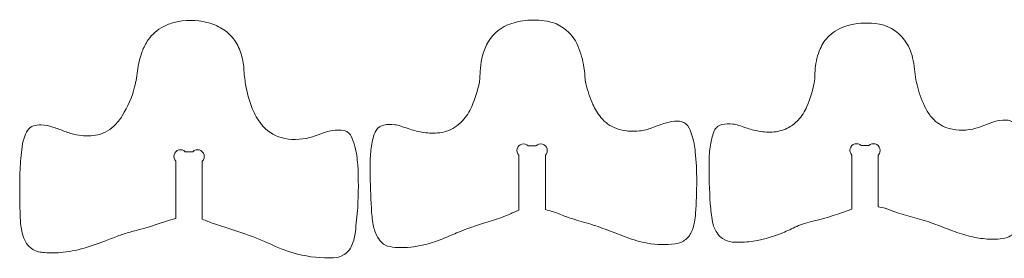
# Model space of a CAD drawing. Header units: centimetres. Extents: x -10 to 15.9, y -10.7 to 11.5.
# Tile 24 of 47: x -0.3 to 4, y 2 to 3. Entities that reach past the tile are written whole.
import ezdxf

# ---------------------------------------------------------------- set-up
doc = ezdxf.new("R2010")
doc.units = ezdxf.units.CM
doc.header["$MEASUREMENT"] = 0
doc.layers.add('Layer 1', color=7, linetype='Continuous')

msp = doc.modelspace()

# ---------------------------------------------------------------- linework, layer by layer
at = {"layer": 'Layer 1', "color": 18, "lineweight": 9}
for points, knots in [([(0.39944, 2.15684), (0.39944, 2.15684), (0.39944, 2.40714), (0.39944, 2.40714), (0.39944, 2.40714), (0.39213, 2.41445), (0.38927, 2.42511), (0.39195, 2.43511), (0.39195, 2.43511), (0.39462, 2.4451), (0.40243, 2.45291), (0.41242, 2.45558), (0.41242, 2.45558), (0.42242, 2.45826), (0.43308, 2.45541), (0.4404, 2.44809), (0.4404, 2.44809), (0.4404, 2.44809), (0.47432, 2.44809), (0.47432, 2.44809), (0.47432, 2.44809), (0.48164, 2.45541), (0.4923, 2.45826), (0.50229, 2.45558), (0.50229, 2.45558), (0.51229, 2.45291), (0.52009, 2.4451), (0.52277, 2.43511), (0.52277, 2.43511), (0.52545, 2.42511), (0.52259, 2.41445), (0.51528, 2.40714), (0.51528, 2.40714), (0.51528, 2.40714), (0.51527, 2.15345), (0.51527, 2.15345), (0.51527, 2.15345), (0.53119, 2.14621), (0.54748, 2.13982), (0.56407, 2.13431), (0.56407, 2.13431), (0.61142, 2.11858), (0.65877, 2.10284), (0.70612, 2.0871), (0.70612, 2.0871), (0.74428, 2.07441), (0.78162, 2.05934), (0.8179, 2.04198), (0.8179, 2.04198), (0.85424, 2.02459), (0.8922, 2.01083), (0.93123, 2.00088), (0.93123, 2.00088), (0.98271, 1.98776), (1.03579, 1.98211), (1.08888, 1.98411), (1.08888, 1.98411), (1.10299, 1.98464), (1.11679, 1.98843), (1.12919, 1.9952), (1.12919, 1.9952), (1.14711, 2.00497), (1.1612, 2.0205), (1.16918, 2.03929), (1.16918, 2.03929), (1.17716, 2.05808), (1.18218, 2.07798), (1.18406, 2.0983), (1.18406, 2.0983), (1.18569, 2.11584), (1.18748, 2.13337), (1.18945, 2.15087), (1.18945, 2.15087), (1.19141, 2.16838), (1.19295, 2.18594), (1.19406, 2.20352), (1.19406, 2.20352), (1.19801, 2.26614), (1.19806, 2.32893), (1.19423, 2.39155), (1.19423, 2.39155), (1.19261, 2.41812), (1.18854, 2.44448), (1.18207, 2.4703), (1.18207, 2.4703), (1.17807, 2.4863), (1.17233, 2.5018), (1.16497, 2.51655), (1.16497, 2.51655), (1.1615, 2.52349), (1.15644, 2.52951), (1.1502, 2.53412), (1.1502, 2.53412), (1.14571, 2.53743), (1.14051, 2.53965), (1.13502, 2.54061), (1.13502, 2.54061), (1.11747, 2.54365), (1.09953, 2.54352), (1.08203, 2.54021), (1.08203, 2.54021), (1.06525, 2.53703), (1.0488, 2.53236), (1.03286, 2.52624), (1.03286, 2.52624), (1.01694, 2.52013), (1.00074, 2.51478), (0.98432, 2.5102), (0.98432, 2.5102), (0.94389, 2.49894), (0.90115, 2.49878), (0.86064, 2.50973), (0.86064, 2.50973), (0.82626, 2.51903), (0.79579, 2.53917), (0.77376, 2.56714), (0.77376, 2.56714), (0.75691, 2.58853), (0.74326, 2.61225), (0.73324, 2.63756), (0.73324, 2.63756), (0.7199, 2.6712), (0.71027, 2.70619), (0.7045, 2.74192), (0.7045, 2.74192), (0.7008, 2.76484), (0.6982, 2.78793), (0.69671, 2.8111), (0.69671, 2.8111), (0.69521, 2.83435), (0.69083, 2.85731), (0.68367, 2.87948), (0.68367, 2.87948), (0.67637, 2.90206), (0.66528, 2.92323), (0.65086, 2.94207), (0.65086, 2.94207), (0.6376, 2.9594), (0.62123, 2.9741), (0.60259, 2.98544), (0.60259, 2.98544), (0.58177, 2.9981), (0.55917, 3.00753), (0.53553, 3.01342), (0.53553, 3.01342), (0.48852, 3.02512), (0.43937, 3.0249), (0.39247, 3.01276), (0.39247, 3.01276), (0.37594, 3.00849), (0.35995, 3.00236), (0.34479, 2.9945), (0.34479, 2.9945), (0.31844, 2.98083), (0.29579, 2.96102), (0.27874, 2.93672), (0.27874, 2.93672), (0.26767, 2.92094), (0.25873, 2.90377), (0.25216, 2.88565), (0.25216, 2.88565), (0.24354, 2.86186), (0.23733, 2.83726), (0.23362, 2.81223), (0.23362, 2.81223), (0.23151, 2.79801), (0.22938, 2.78379), (0.22724, 2.76957), (0.22724, 2.76957), (0.22529, 2.75666), (0.2227, 2.74385), (0.21948, 2.73119), (0.21948, 2.73119), (0.2082, 2.68677), (0.19007, 2.64436), (0.16576, 2.60551), (0.16576, 2.60551), (0.15522, 2.58866), (0.14267, 2.57315), (0.12838, 2.55933), (0.12838, 2.55933), (0.10645, 2.53812), (0.07842, 2.52431), (0.04824, 2.51984), (0.04824, 2.51984), (0.02091, 2.51579), (-0.00691, 2.5164), (-0.03404, 2.52163), (-0.03404, 2.52163), (-0.0519, 2.52508), (-0.06938, 2.53026), (-0.08622, 2.53712), (-0.08622, 2.53712), (-0.10304, 2.54396), (-0.12013, 2.5501), (-0.13745, 2.55553), (-0.13745, 2.55553), (-0.15425, 2.56079), (-0.17161, 2.56404), (-0.18917, 2.56521), (-0.18917, 2.56521), (-0.20012, 2.56593), (-0.21111, 2.56454), (-0.22153, 2.56111), (-0.22153, 2.56111), (-0.23242, 2.55752), (-0.24175, 2.55032), (-0.24797, 2.54069), (-0.24797, 2.54069), (-0.25458, 2.53046), (-0.2597, 2.51934), (-0.26319, 2.50767), (-0.26319, 2.50767), (-0.2682, 2.4909), (-0.27177, 2.47375), (-0.27386, 2.45638), (-0.27386, 2.45638), (-0.27785, 2.42325), (-0.28036, 2.38997), (-0.28138, 2.35662), (-0.28138, 2.35662), (-0.28223, 2.32905), (-0.28256, 2.30146), (-0.28237, 2.27387), (-0.28237, 2.27387), (-0.28211, 2.23519), (-0.28133, 2.19651), (-0.28004, 2.15784), (-0.28004, 2.15784), (-0.27931, 2.13591), (-0.27658, 2.11409), (-0.27189, 2.09265), (-0.27189, 2.09265), (-0.26901, 2.07946), (-0.26418, 2.06679), (-0.25755, 2.05503), (-0.25755, 2.05503), (-0.25121, 2.04376), (-0.24265, 2.0339), (-0.23238, 2.02603), (-0.23238, 2.02603), (-0.22273, 2.01864), (-0.2116, 2.01342), (-0.19975, 2.01073), (-0.19975, 2.01073), (-0.19143, 2.00885), (-0.18299, 2.00759), (-0.17449, 2.00697), (-0.17449, 2.00697), (-0.15177, 2.0053), (-0.12896, 2.00538), (-0.10625, 2.0072), (-0.10625, 2.0072), (-0.07062, 2.01005), (-0.03538, 2.01657), (-0.00109, 2.02665), (-0.00109, 2.02665), (0.034, 2.03696), (0.06858, 2.04893), (0.10253, 2.06251), (0.10253, 2.06251), (0.12098, 2.06989), (0.13953, 2.07702), (0.15818, 2.08391), (0.15818, 2.08391), (0.16533, 2.08655), (0.17258, 2.08894), (0.1799, 2.09107), (0.1799, 2.09107), (0.19799, 2.09634), (0.21617, 2.10132), (0.23442, 2.10601), (0.23442, 2.10601), (0.26833, 2.11472), (0.30184, 2.12492), (0.33484, 2.1366), (0.33484, 2.1366), (0.34171, 2.13903), (0.34862, 2.14133), (0.35557, 2.14351), (0.35557, 2.14351), (0.37015, 2.14808), (0.38478, 2.15253), (0.39944, 2.15684)], [0, 0, 0, 0, 0.0138889, 0.0138889, 0.0138889, 0.0138889, 0.0277778, 0.0277778, 0.0277778, 0.0277778, 0.0416667, 0.0416667, 0.0416667, 0.0416667, 0.0555556, 0.0555556, 0.0555556, 0.0555556, 0.0694444, 0.0694444, 0.0694444, 0.0694444, 0.0833333, 0.0833333, 0.0833333, 0.0833333, 0.0972222, 0.0972222, 0.0972222, 0.0972222, 0.1111111, 0.1111111, 0.1111111, 0.1111111, 0.125, 0.125, 0.125, 0.125, 0.1388889, 0.1388889, 0.1388889, 0.1388889, 0.1527778, 0.1527778, 0.1527778, 0.1527778, 0.1666667, 0.1666667, 0.1666667, 0.1666667, 0.1805556, 0.1805556, 0.1805556, 0.1805556, 0.1944444, 0.1944444, 0.1944444, 0.1944444, 0.2083333, 0.2083333, 0.2083333, 0.2083333, 0.2222222, 0.2222222, 0.2222222, 0.2222222, 0.2361111, 0.2361111, 0.2361111, 0.2361111, 0.25, 0.25, 0.25, 0.25, 0.2638889, 0.2638889, 0.2638889, 0.2638889, 0.2777778, 0.2777778, 0.2777778, 0.2777778, 0.2916667, 0.2916667, 0.2916667, 0.2916667, 0.3055556, 0.3055556, 0.3055556, 0.3055556, 0.3194444, 0.3194444, 0.3194444, 0.3194444, 0.3333333, 0.3333333, 0.3333333, 0.3333333, 0.3472222, 0.3472222, 0.3472222, 0.3472222, 0.3611111, 0.3611111, 0.3611111, 0.3611111, 0.375, 0.375, 0.375, 0.375, 0.3888889, 0.3888889, 0.3888889, 0.3888889, 0.4027778, 0.4027778, 0.4027778, 0.4027778, 0.4166667, 0.4166667, 0.4166667, 0.4166667, 0.4305556, 0.4305556, 0.4305556, 0.4305556, 0.4444444, 0.4444444, 0.4444444, 0.4444444, 0.4583333, 0.4583333, 0.4583333, 0.4583333, 0.4722222, 0.4722222, 0.4722222, 0.4722222, 0.4861111, 0.4861111, 0.4861111, 0.4861111, 0.5, 0.5, 0.5, 0.5, 0.5138889, 0.5138889, 0.5138889, 0.5138889, 0.5277778, 0.5277778, 0.5277778, 0.5277778, 0.5416667, 0.5416667, 0.5416667, 0.5416667, 0.5555556, 0.5555556, 0.5555556, 0.5555556, 0.5694444, 0.5694444, 0.5694444, 0.5694444, 0.5833333, 0.5833333, 0.5833333, 0.5833333, 0.5972222, 0.5972222, 0.5972222, 0.5972222, 0.6111111, 0.6111111, 0.6111111, 0.6111111, 0.625, 0.625, 0.625, 0.625, 0.6388889, 0.6388889, 0.6388889, 0.6388889, 0.6527778, 0.6527778, 0.6527778, 0.6527778, 0.6666667, 0.6666667, 0.6666667, 0.6666667, 0.6805556, 0.6805556, 0.6805556, 0.6805556, 0.6944444, 0.6944444, 0.6944444, 0.6944444, 0.7083333, 0.7083333, 0.7083333, 0.7083333, 0.7222222, 0.7222222, 0.7222222, 0.7222222, 0.7361111, 0.7361111, 0.7361111, 0.7361111, 0.75, 0.75, 0.75, 0.75, 0.7638889, 0.7638889, 0.7638889, 0.7638889, 0.7777778, 0.7777778, 0.7777778, 0.7777778, 0.7916667, 0.7916667, 0.7916667, 0.7916667, 0.8055556, 0.8055556, 0.8055556, 0.8055556, 0.8194444, 0.8194444, 0.8194444, 0.8194444, 0.8333333, 0.8333333, 0.8333333, 0.8333333, 0.8472222, 0.8472222, 0.8472222, 0.8472222, 0.8611111, 0.8611111, 0.8611111, 0.8611111, 0.875, 0.875, 0.875, 0.875, 0.8888889, 0.8888889, 0.8888889, 0.8888889, 0.9027778, 0.9027778, 0.9027778, 0.9027778, 0.9166667, 0.9166667, 0.9166667, 0.9166667, 0.9305556, 0.9305556, 0.9305556, 0.9305556, 0.9444444, 0.9444444, 0.9444444, 0.9444444, 0.9583333, 0.9583333, 0.9583333, 0.9583333, 0.9722222, 0.9722222, 0.9722222, 0.9722222, 1, 1, 1, 1]), ([(1.89818, 2.1928), (1.89818, 2.1928), (1.89815, 2.43251), (1.89815, 2.43251), (1.89815, 2.43251), (1.89083, 2.43983), (1.88797, 2.45049), (1.89065, 2.46049), (1.89065, 2.46049), (1.89333, 2.47048), (1.90113, 2.47829), (1.91113, 2.48097), (1.91113, 2.48097), (1.92112, 2.48364), (1.93178, 2.48079), (1.9391, 2.47347), (1.9391, 2.47347), (1.9391, 2.47347), (1.97302, 2.47347), (1.97302, 2.47347), (1.97302, 2.47347), (1.98034, 2.48079), (1.991, 2.48364), (2.00099, 2.48097), (2.00099, 2.48097), (2.01099, 2.47829), (2.01879, 2.47048), (2.02147, 2.46049), (2.02147, 2.46049), (2.02415, 2.45049), (2.02129, 2.43983), (2.01397, 2.43252), (2.01397, 2.43252), (2.01397, 2.43252), (2.01397, 2.19536), (2.01397, 2.19536), (2.01397, 2.19536), (2.02504, 2.19255), (2.03608, 2.18962), (2.0471, 2.18658), (2.0471, 2.18658), (2.04924, 2.18599), (2.05135, 2.18529), (2.05341, 2.18448), (2.05341, 2.18448), (2.06249, 2.18091), (2.07153, 2.17724), (2.08053, 2.17348), (2.08053, 2.17348), (2.08954, 2.16971), (2.09866, 2.16626), (2.1079, 2.16312), (2.1079, 2.16312), (2.13569, 2.15369), (2.16372, 2.145), (2.19197, 2.13707), (2.19197, 2.13707), (2.22023, 2.12914), (2.24809, 2.11985), (2.27546, 2.10923), (2.27546, 2.10923), (2.30612, 2.09733), (2.33686, 2.0856), (2.36766, 2.07405), (2.36766, 2.07405), (2.39772, 2.06277), (2.42872, 2.05418), (2.46031, 2.04839), (2.46031, 2.04839), (2.50007, 2.04109), (2.54072, 2.04006), (2.5808, 2.04533), (2.5808, 2.04533), (2.59367, 2.04702), (2.60609, 2.05119), (2.61737, 2.05761), (2.61737, 2.05761), (2.63148, 2.06565), (2.6428, 2.07779), (2.64981, 2.09244), (2.64981, 2.09244), (2.65707, 2.10762), (2.66227, 2.12369), (2.66528, 2.14025), (2.66528, 2.14025), (2.66759, 2.15297), (2.66922, 2.16581), (2.67014, 2.17871), (2.67014, 2.17871), (2.67356, 2.22621), (2.67528, 2.27381), (2.67532, 2.32143), (2.67532, 2.32143), (2.67535, 2.36354), (2.67327, 2.40563), (2.6691, 2.44754), (2.6691, 2.44754), (2.66678, 2.47078), (2.66237, 2.49377), (2.65591, 2.51621), (2.65591, 2.51621), (2.65246, 2.5282), (2.648, 2.53987), (2.64259, 2.55111), (2.64259, 2.55111), (2.63575, 2.56532), (2.62291, 2.57571), (2.60758, 2.57944), (2.60758, 2.57944), (2.5982, 2.58172), (2.58849, 2.58235), (2.57889, 2.58131), (2.57889, 2.58131), (2.56274, 2.57955), (2.54681, 2.57615), (2.53135, 2.57115), (2.53135, 2.57115), (2.51381, 2.56549), (2.49647, 2.55921), (2.47937, 2.55234), (2.47937, 2.55234), (2.46219, 2.54544), (2.44418, 2.54084), (2.4258, 2.53868), (2.4258, 2.53868), (2.39179, 2.53468), (2.35731, 2.53846), (2.32499, 2.54973), (2.32499, 2.54973), (2.29828, 2.55904), (2.27469, 2.57561), (2.25687, 2.59757), (2.25687, 2.59757), (2.24283, 2.61488), (2.23114, 2.63398), (2.22211, 2.65435), (2.22211, 2.65435), (2.20907, 2.68379), (2.19874, 2.71436), (2.19125, 2.74567), (2.19125, 2.74567), (2.18896, 2.75527), (2.18751, 2.76506), (2.18693, 2.77492), (2.18693, 2.77492), (2.18586, 2.79321), (2.18373, 2.81142), (2.18057, 2.82947), (2.18057, 2.82947), (2.175, 2.86124), (2.16505, 2.89208), (2.15098, 2.92111), (2.15098, 2.92111), (2.13641, 2.9512), (2.11364, 2.97655), (2.08527, 2.99425), (2.08527, 2.99425), (2.06576, 3.00643), (2.04407, 3.01469), (2.0214, 3.01857), (2.0214, 3.01857), (1.98979, 3.02398), (1.9576, 3.02499), (1.92572, 3.02157), (1.92572, 3.02157), (1.8994, 3.01875), (1.87364, 3.01213), (1.84923, 3.00192), (1.84923, 3.00192), (1.80924, 2.98519), (1.77664, 2.95463), (1.75738, 2.91581), (1.75738, 2.91581), (1.74786, 2.89663), (1.74086, 2.8763), (1.73657, 2.85532), (1.73657, 2.85532), (1.73271, 2.83645), (1.73022, 2.81733), (1.72911, 2.7981), (1.72911, 2.7981), (1.72868, 2.79044), (1.72837, 2.78278), (1.7282, 2.77512), (1.7282, 2.77512), (1.72803, 2.76744), (1.7272, 2.75978), (1.72572, 2.75225), (1.72572, 2.75225), (1.71853, 2.7155), (1.70734, 2.67964), (1.69236, 2.64532), (1.69236, 2.64532), (1.68242, 2.62253), (1.66876, 2.60155), (1.65196, 2.58323), (1.65196, 2.58323), (1.64211, 2.57249), (1.6309, 2.56307), (1.61861, 2.55523), (1.61861, 2.55523), (1.59586, 2.54071), (1.56988, 2.53201), (1.54298, 2.52991), (1.54298, 2.52991), (1.52005, 2.52812), (1.49699, 2.52932), (1.47437, 2.53347), (1.47437, 2.53347), (1.45401, 2.53721), (1.43395, 2.54242), (1.41434, 2.54906), (1.41434, 2.54906), (1.40365, 2.55269), (1.39296, 2.55634), (1.38228, 2.56003), (1.38228, 2.56003), (1.37365, 2.563), (1.36474, 2.56508), (1.35568, 2.56623), (1.35568, 2.56623), (1.34001, 2.5682), (1.32412, 2.56764), (1.30863, 2.56456), (1.30863, 2.56456), (1.29452, 2.56175), (1.28225, 2.55312), (1.27486, 2.54077), (1.27486, 2.54077), (1.26862, 2.53035), (1.26402, 2.51903), (1.26122, 2.50721), (1.26122, 2.50721), (1.25583, 2.48443), (1.25225, 2.46128), (1.25052, 2.43794), (1.25052, 2.43794), (1.24865, 2.41277), (1.24789, 2.38753), (1.24825, 2.36229), (1.24825, 2.36229), (1.249, 2.30852), (1.25086, 2.25478), (1.25383, 2.2011), (1.25383, 2.2011), (1.25517, 2.1769), (1.25788, 2.1528), (1.26196, 2.12891), (1.26196, 2.12891), (1.26524, 2.10962), (1.27181, 2.09105), (1.28139, 2.07399), (1.28139, 2.07399), (1.2869, 2.06418), (1.29404, 2.05537), (1.3025, 2.04795), (1.3025, 2.04795), (1.30897, 2.04227), (1.31663, 2.03812), (1.32492, 2.03581), (1.32492, 2.03581), (1.339, 2.03188), (1.35351, 2.02968), (1.36813, 2.02927), (1.36813, 2.02927), (1.40655, 2.02818), (1.44494, 2.03199), (1.48239, 2.04061), (1.48239, 2.04061), (1.50786, 2.04647), (1.53281, 2.05435), (1.55701, 2.06419), (1.55701, 2.06419), (1.58026, 2.07363), (1.60343, 2.08327), (1.62653, 2.09308), (1.62653, 2.09308), (1.67001, 2.11155), (1.71462, 2.12729), (1.76007, 2.14018), (1.76007, 2.14018), (1.78454, 2.14712), (1.80865, 2.15526), (1.83232, 2.16456), (1.83232, 2.16456), (1.83911, 2.16722), (1.84585, 2.16999), (1.85255, 2.17286), (1.85255, 2.17286), (1.8678, 2.17941), (1.88301, 2.18605), (1.89818, 2.1928)], [0, 0, 0, 0, 0.0135135, 0.0135135, 0.0135135, 0.0135135, 0.027027, 0.027027, 0.027027, 0.027027, 0.0405405, 0.0405405, 0.0405405, 0.0405405, 0.0540541, 0.0540541, 0.0540541, 0.0540541, 0.0675676, 0.0675676, 0.0675676, 0.0675676, 0.0810811, 0.0810811, 0.0810811, 0.0810811, 0.0945946, 0.0945946, 0.0945946, 0.0945946, 0.1081081, 0.1081081, 0.1081081, 0.1081081, 0.1216216, 0.1216216, 0.1216216, 0.1216216, 0.1351351, 0.1351351, 0.1351351, 0.1351351, 0.1486486, 0.1486486, 0.1486486, 0.1486486, 0.1621622, 0.1621622, 0.1621622, 0.1621622, 0.1756757, 0.1756757, 0.1756757, 0.1756757, 0.1891892, 0.1891892, 0.1891892, 0.1891892, 0.2027027, 0.2027027, 0.2027027, 0.2027027, 0.2162162, 0.2162162, 0.2162162, 0.2162162, 0.2297297, 0.2297297, 0.2297297, 0.2297297, 0.2432432, 0.2432432, 0.2432432, 0.2432432, 0.2567568, 0.2567568, 0.2567568, 0.2567568, 0.2702703, 0.2702703, 0.2702703, 0.2702703, 0.2837838, 0.2837838, 0.2837838, 0.2837838, 0.2972973, 0.2972973, 0.2972973, 0.2972973, 0.3108108, 0.3108108, 0.3108108, 0.3108108, 0.3243243, 0.3243243, 0.3243243, 0.3243243, 0.3378378, 0.3378378, 0.3378378, 0.3378378, 0.3513514, 0.3513514, 0.3513514, 0.3513514, 0.3648649, 0.3648649, 0.3648649, 0.3648649, 0.3783784, 0.3783784, 0.3783784, 0.3783784, 0.3918919, 0.3918919, 0.3918919, 0.3918919, 0.4054054, 0.4054054, 0.4054054, 0.4054054, 0.4189189, 0.4189189, 0.4189189, 0.4189189, 0.4324324, 0.4324324, 0.4324324, 0.4324324, 0.4459459, 0.4459459, 0.4459459, 0.4459459, 0.4594595, 0.4594595, 0.4594595, 0.4594595, 0.472973, 0.472973, 0.472973, 0.472973, 0.4864865, 0.4864865, 0.4864865, 0.4864865, 0.5, 0.5, 0.5, 0.5, 0.5135135, 0.5135135, 0.5135135, 0.5135135, 0.527027, 0.527027, 0.527027, 0.527027, 0.5405405, 0.5405405, 0.5405405, 0.5405405, 0.5540541, 0.5540541, 0.5540541, 0.5540541, 0.5675676, 0.5675676, 0.5675676, 0.5675676, 0.5810811, 0.5810811, 0.5810811, 0.5810811, 0.5945946, 0.5945946, 0.5945946, 0.5945946, 0.6081081, 0.6081081, 0.6081081, 0.6081081, 0.6216216, 0.6216216, 0.6216216, 0.6216216, 0.6351351, 0.6351351, 0.6351351, 0.6351351, 0.6486486, 0.6486486, 0.6486486, 0.6486486, 0.6621622, 0.6621622, 0.6621622, 0.6621622, 0.6756757, 0.6756757, 0.6756757, 0.6756757, 0.6891892, 0.6891892, 0.6891892, 0.6891892, 0.7027027, 0.7027027, 0.7027027, 0.7027027, 0.7162162, 0.7162162, 0.7162162, 0.7162162, 0.7297297, 0.7297297, 0.7297297, 0.7297297, 0.7432432, 0.7432432, 0.7432432, 0.7432432, 0.7567568, 0.7567568, 0.7567568, 0.7567568, 0.7702703, 0.7702703, 0.7702703, 0.7702703, 0.7837838, 0.7837838, 0.7837838, 0.7837838, 0.7972973, 0.7972973, 0.7972973, 0.7972973, 0.8108108, 0.8108108, 0.8108108, 0.8108108, 0.8243243, 0.8243243, 0.8243243, 0.8243243, 0.8378378, 0.8378378, 0.8378378, 0.8378378, 0.8513514, 0.8513514, 0.8513514, 0.8513514, 0.8648649, 0.8648649, 0.8648649, 0.8648649, 0.8783784, 0.8783784, 0.8783784, 0.8783784, 0.8918919, 0.8918919, 0.8918919, 0.8918919, 0.9054054, 0.9054054, 0.9054054, 0.9054054, 0.9189189, 0.9189189, 0.9189189, 0.9189189, 0.9324324, 0.9324324, 0.9324324, 0.9324324, 0.9459459, 0.9459459, 0.9459459, 0.9459459, 0.9594595, 0.9594595, 0.9594595, 0.9594595, 0.972973, 0.972973, 0.972973, 0.972973, 1, 1, 1, 1]), ([(3.35272, 2.19751), (3.35272, 2.19751), (3.35269, 2.4336), (3.35269, 2.4336), (3.35269, 2.4336), (3.34537, 2.44092), (3.34251, 2.45158), (3.34519, 2.46158), (3.34519, 2.46158), (3.34787, 2.47157), (3.35567, 2.47938), (3.36567, 2.48206), (3.36567, 2.48206), (3.37566, 2.48474), (3.38632, 2.48188), (3.39364, 2.47457), (3.39364, 2.47457), (3.39364, 2.47457), (3.42756, 2.47457), (3.42756, 2.47457), (3.42756, 2.47457), (3.43488, 2.48188), (3.44554, 2.48474), (3.45553, 2.48206), (3.45553, 2.48206), (3.46553, 2.47938), (3.47333, 2.47158), (3.47601, 2.46158), (3.47601, 2.46158), (3.47869, 2.45159), (3.47583, 2.44093), (3.46851, 2.43361), (3.46851, 2.43361), (3.46851, 2.43361), (3.46851, 2.20739), (3.46851, 2.20739), (3.46851, 2.20739), (3.47854, 2.20531), (3.48853, 2.2031), (3.4985, 2.20077), (3.4985, 2.20077), (3.50021, 2.20038), (3.50188, 2.19986), (3.50351, 2.19922), (3.50351, 2.19922), (3.51613, 2.19427), (3.5288, 2.18944), (3.54151, 2.18473), (3.54151, 2.18473), (3.54644, 2.1829), (3.55141, 2.1812), (3.55643, 2.17962), (3.55643, 2.17962), (3.58341, 2.17111), (3.61062, 2.16334), (3.63803, 2.15631), (3.63803, 2.15631), (3.66545, 2.14928), (3.69245, 2.14068), (3.71889, 2.13056), (3.71889, 2.13056), (3.74674, 2.11989), (3.77463, 2.1093), (3.80254, 2.09878), (3.80254, 2.09878), (3.82834, 2.08906), (3.8548, 2.08122), (3.88173, 2.07534), (3.88173, 2.07534), (3.90523, 2.0702), (3.92911, 2.06705), (3.95313, 2.06592), (3.95313, 2.06592), (3.96561, 2.06533), (3.97811, 2.06535), (3.99059, 2.06597), (3.99059, 2.06597), (4.00434, 2.06665), (4.01792, 2.06917), (4.031, 2.07346), (4.031, 2.07346), (4.0512, 2.08011), (4.06807, 2.09426), (4.0781, 2.11301), (4.0781, 2.11301), (4.08469, 2.12534), (4.08928, 2.13864), (4.09169, 2.15241), (4.09169, 2.15241), (4.09716, 2.18367), (4.10046, 2.21527), (4.10155, 2.24698), (4.10155, 2.24698), (4.10376, 2.31125), (4.10266, 2.37558), (4.09825, 2.43973), (4.09825, 2.43973), (4.09653, 2.4647), (4.0927, 2.48947), (4.08679, 2.51379), (4.08679, 2.51379), (4.08264, 2.53091), (4.07638, 2.54744), (4.06817, 2.56302), (4.06817, 2.56302), (4.06443, 2.57011), (4.05878, 2.57601), (4.05185, 2.58006), (4.05185, 2.58006), (4.04715, 2.58281), (4.04194, 2.58456), (4.03653, 2.58521), (4.03653, 2.58521), (4.0203, 2.58715), (4.00385, 2.58627), (3.98792, 2.58258), (3.98792, 2.58258), (3.97201, 2.5789), (3.95647, 2.57383), (3.94145, 2.56743), (3.94145, 2.56743), (3.92646, 2.56103), (3.9111, 2.55551), (3.89546, 2.5509), (3.89546, 2.5509), (3.85709, 2.53957), (3.81629, 2.53917), (3.7777, 2.54975), (3.7777, 2.54975), (3.75305, 2.5565), (3.7305, 2.56937), (3.71214, 2.58714), (3.71214, 2.58714), (3.70044, 2.59847), (3.69043, 2.61143), (3.68242, 2.62561), (3.68242, 2.62561), (3.66609, 2.65452), (3.65313, 2.68521), (3.6438, 2.71708), (3.6438, 2.71708), (3.63501, 2.74708), (3.62921, 2.77789), (3.62648, 2.80904), (3.62648, 2.80904), (3.62502, 2.82579), (3.62239, 2.84242), (3.61862, 2.85881), (3.61862, 2.85881), (3.61219, 2.8867), (3.6001, 2.91296), (3.58309, 2.93598), (3.58309, 2.93598), (3.55251, 2.97733), (3.50591, 3.00382), (3.45473, 3.0089), (3.45473, 3.0089), (3.41343, 3.01301), (3.37174, 3.00954), (3.33169, 2.99865), (3.33169, 2.99865), (3.30233, 2.99066), (3.27548, 2.97538), (3.25362, 2.95422), (3.25362, 2.95422), (3.23702, 2.93815), (3.22383, 2.91892), (3.21481, 2.89766), (3.21481, 2.89766), (3.20328, 2.87045), (3.19606, 2.84162), (3.19342, 2.81218), (3.19342, 2.81218), (3.19218, 2.79845), (3.19142, 2.78469), (3.19114, 2.7709), (3.19114, 2.7709), (3.19099, 2.76347), (3.19019, 2.75606), (3.18877, 2.74876), (3.18877, 2.74876), (3.18188, 2.71336), (3.17115, 2.67881), (3.15678, 2.64573), (3.15678, 2.64573), (3.14725, 2.62381), (3.13414, 2.6036), (3.11801, 2.58596), (3.11801, 2.58596), (3.1065, 2.57337), (3.09307, 2.5627), (3.07821, 2.55433), (3.07821, 2.55433), (3.05823, 2.54307), (3.03603, 2.53629), (3.01317, 2.53447), (3.01317, 2.53447), (2.9911, 2.53272), (2.9689, 2.53384), (2.94712, 2.5378), (2.94712, 2.5378), (2.92752, 2.54137), (2.90819, 2.54636), (2.88931, 2.55273), (2.88931, 2.55273), (2.87899, 2.55621), (2.86867, 2.55972), (2.85837, 2.56326), (2.85837, 2.56326), (2.85006, 2.56612), (2.84147, 2.5681), (2.83274, 2.56916), (2.83274, 2.56916), (2.81675, 2.57111), (2.80055, 2.5703), (2.78484, 2.56678), (2.78484, 2.56678), (2.77573, 2.56474), (2.76747, 2.55997), (2.76114, 2.55311), (2.76114, 2.55311), (2.75628, 2.54784), (2.75249, 2.54167), (2.74998, 2.53495), (2.74998, 2.53495), (2.74302, 2.51632), (2.73806, 2.497), (2.7352, 2.47731), (2.7352, 2.47731), (2.73163, 2.45275), (2.72968, 2.42798), (2.72936, 2.40317), (2.72936, 2.40317), (2.72858, 2.34209), (2.73038, 2.28101), (2.73475, 2.22009), (2.73475, 2.22009), (2.73664, 2.19385), (2.73981, 2.16772), (2.74427, 2.1418), (2.74427, 2.1418), (2.74726, 2.12438), (2.75398, 2.10782), (2.76397, 2.09323), (2.76397, 2.09323), (2.77064, 2.08349), (2.77898, 2.07502), (2.78861, 2.06819), (2.78861, 2.06819), (2.80066, 2.05966), (2.81478, 2.05455), (2.8295, 2.05341), (2.8295, 2.05341), (2.8539, 2.05151), (2.87843, 2.05195), (2.90275, 2.05473), (2.90275, 2.05473), (2.95373, 2.06055), (3.00359, 2.07366), (3.05084, 2.09367), (3.05084, 2.09367), (3.07152, 2.10242), (3.09198, 2.11171), (3.11218, 2.12151), (3.11218, 2.12151), (3.12308, 2.1268), (3.13438, 2.1312), (3.14598, 2.13468), (3.14598, 2.13468), (3.15979, 2.13882), (3.17372, 2.14254), (3.18774, 2.14584), (3.18774, 2.14584), (3.24392, 2.15906), (3.29905, 2.17632), (3.35272, 2.19751)], [0, 0, 0, 0, 0.0142857, 0.0142857, 0.0142857, 0.0142857, 0.0285714, 0.0285714, 0.0285714, 0.0285714, 0.0428571, 0.0428571, 0.0428571, 0.0428571, 0.0571429, 0.0571429, 0.0571429, 0.0571429, 0.0714286, 0.0714286, 0.0714286, 0.0714286, 0.0857143, 0.0857143, 0.0857143, 0.0857143, 0.1, 0.1, 0.1, 0.1, 0.1142857, 0.1142857, 0.1142857, 0.1142857, 0.1285714, 0.1285714, 0.1285714, 0.1285714, 0.1428571, 0.1428571, 0.1428571, 0.1428571, 0.1571429, 0.1571429, 0.1571429, 0.1571429, 0.1714286, 0.1714286, 0.1714286, 0.1714286, 0.1857143, 0.1857143, 0.1857143, 0.1857143, 0.2, 0.2, 0.2, 0.2, 0.2142857, 0.2142857, 0.2142857, 0.2142857, 0.2285714, 0.2285714, 0.2285714, 0.2285714, 0.2428571, 0.2428571, 0.2428571, 0.2428571, 0.2571429, 0.2571429, 0.2571429, 0.2571429, 0.2714286, 0.2714286, 0.2714286, 0.2714286, 0.2857143, 0.2857143, 0.2857143, 0.2857143, 0.3, 0.3, 0.3, 0.3, 0.3142857, 0.3142857, 0.3142857, 0.3142857, 0.3285714, 0.3285714, 0.3285714, 0.3285714, 0.3428571, 0.3428571, 0.3428571, 0.3428571, 0.3571429, 0.3571429, 0.3571429, 0.3571429, 0.3714286, 0.3714286, 0.3714286, 0.3714286, 0.3857143, 0.3857143, 0.3857143, 0.3857143, 0.4, 0.4, 0.4, 0.4, 0.4142857, 0.4142857, 0.4142857, 0.4142857, 0.4285714, 0.4285714, 0.4285714, 0.4285714, 0.4428571, 0.4428571, 0.4428571, 0.4428571, 0.4571429, 0.4571429, 0.4571429, 0.4571429, 0.4714286, 0.4714286, 0.4714286, 0.4714286, 0.4857143, 0.4857143, 0.4857143, 0.4857143, 0.5, 0.5, 0.5, 0.5, 0.5142857, 0.5142857, 0.5142857, 0.5142857, 0.5285714, 0.5285714, 0.5285714, 0.5285714, 0.5428571, 0.5428571, 0.5428571, 0.5428571, 0.5571429, 0.5571429, 0.5571429, 0.5571429, 0.5714286, 0.5714286, 0.5714286, 0.5714286, 0.5857143, 0.5857143, 0.5857143, 0.5857143, 0.6, 0.6, 0.6, 0.6, 0.6142857, 0.6142857, 0.6142857, 0.6142857, 0.6285714, 0.6285714, 0.6285714, 0.6285714, 0.6428571, 0.6428571, 0.6428571, 0.6428571, 0.6571429, 0.6571429, 0.6571429, 0.6571429, 0.6714286, 0.6714286, 0.6714286, 0.6714286, 0.6857143, 0.6857143, 0.6857143, 0.6857143, 0.7, 0.7, 0.7, 0.7, 0.7142857, 0.7142857, 0.7142857, 0.7142857, 0.7285714, 0.7285714, 0.7285714, 0.7285714, 0.7428571, 0.7428571, 0.7428571, 0.7428571, 0.7571429, 0.7571429, 0.7571429, 0.7571429, 0.7714286, 0.7714286, 0.7714286, 0.7714286, 0.7857143, 0.7857143, 0.7857143, 0.7857143, 0.8, 0.8, 0.8, 0.8, 0.8142857, 0.8142857, 0.8142857, 0.8142857, 0.8285714, 0.8285714, 0.8285714, 0.8285714, 0.8428571, 0.8428571, 0.8428571, 0.8428571, 0.8571429, 0.8571429, 0.8571429, 0.8571429, 0.8714286, 0.8714286, 0.8714286, 0.8714286, 0.8857143, 0.8857143, 0.8857143, 0.8857143, 0.9, 0.9, 0.9, 0.9, 0.9142857, 0.9142857, 0.9142857, 0.9142857, 0.9285714, 0.9285714, 0.9285714, 0.9285714, 0.9428571, 0.9428571, 0.9428571, 0.9428571, 0.9571429, 0.9571429, 0.9571429, 0.9571429, 0.9714286, 0.9714286, 0.9714286, 0.9714286, 1, 1, 1, 1])]:
    msp.add_open_spline(points, degree=3, knots=knots, dxfattribs=at)

doc.saveas('drawing.dxf')
